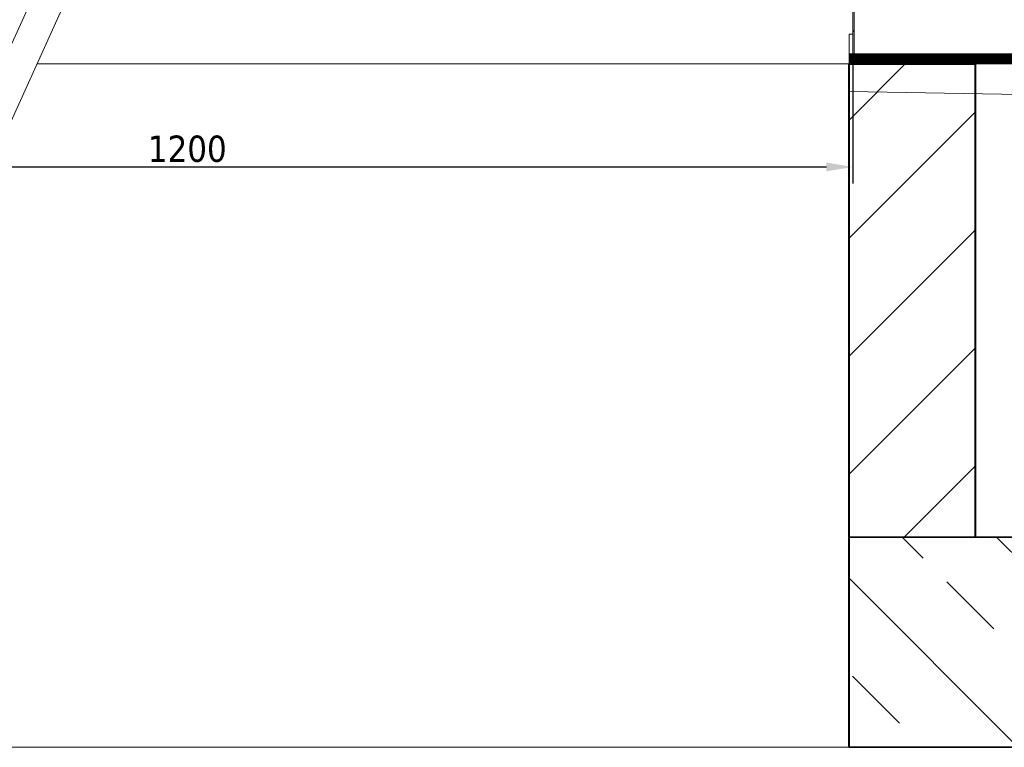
# Model space of a CAD drawing. Header units: millimetres. Extents: x 23192 to 177760, y -399809 to -79279.
# Tile 46 of 70: x 61752 to 61846, y -208014 to -207945. Entities that reach past the tile are written whole.
import ezdxf

# ---------------------------------------------------------------- set-up
doc = ezdxf.new("R2010")
doc.units = ezdxf.units.MM
doc.layers.get('0').update_dxf_attribs({"lineweight": 0})
for name, color, linetype, lineweight in [('!! 0_ Istn-widok', 1, 'Continuous', 15), ('!! 1_ PROJ WARSTWY', 252, 'Continuous', 9), ('!! 1_hatch projektowane ściany', 4, 'Continuous', 5), ('!! 1_PROJ Sciany', 2, 'Continuous', 40), ('!! 1_PROJ widok', 5, 'Continuous', 9), ('!! 1_PROJ ŻELBET', 1, 'Continuous', 35), ('Dimension (ISO)', 7, 'Continuous', 25), ('Hatch (ISO)', 7, 'Continuous', 18), ('Visible (ISO)', 7, 'Continuous', 50)]:
    doc.layers.add(name, color=color, linetype=linetype, lineweight=lineweight)
doc.styles.add('Note Text (ISO)', font='tahoma.ttf')
doc.dimstyles.new('Default (ISO)', dxfattribs={"dimscale": 5, "dimtxt": 5, "dimasz": 5, "dimexe": 3.175, "dimexo": 0, "dimgap": 0.762, "dimtad": 1, "dimdec": 0, "dimrnd": 1e-08, "dimzin": 0, "dimtxsty": 'Note Text (ISO)', "dimcen": 0.09, "dimdle": 10, "dimclrd": 256, "dimclre": 256, "dimclrt": 256, "dimazin": 0, "dimtfac": 0.70104, "dimtmove": 0, "dimatfit": 3, "dimfxl": 1, "dimtolj": 1, "dimtzin": 0, "dimlwd": -1, "dimlwe": -1, "dimarcsym": 0})

# ---------------------------------------------------------------- blocks, each defined once
blk = doc.blocks.new('*D4117')
at = {"layer": 'DEFPOINTS', "color": 0, "transparency": 16777216}
for p in [(-1203.5, 3.5), (-3.5, 3.5), (-3.5, -97.94)]:
    blk.add_point(p, dxfattribs=at)
at = {"layer": 'Dimension (ISO)', "transparency": 16777216}
for p, q in [((-1203.5, 3.5), (-1203.5, -113.81)), ((-3.5, 3.5), (-3.5, -113.81)), ((-1178.5, -97.94), (-28.5, -97.94))]:
    blk.add_line(p, q, dxfattribs=at)
for points in [[(-1178.5, -93.77), (-1178.5, -102.1), (-1203.5, -97.94)], [(-28.5, -93.77), (-28.5, -102.1), (-3.5, -97.94)]]:
    blk.add_solid(points, dxfattribs=at)
at = {"layer": 'Dimension (ISO)', "lineweight": 9, "transparency": 16777216, "insert": (-674.36, -68.09), "char_height": 25, "attachment_point": 1, "style": 'Note Text (ISO)'}
blk.add_mtext('\\A1;1200', dxfattribs=at)
blk = doc.blocks.new('A$C3bf03bbc')
at = {"layer": 'Hatch (ISO)', "lineweight": 9}
h = blk.add_hatch(dxfattribs=at)
h.set_pattern_fill('ANSI31', color=256, scale=127, style=0)
h.set_pattern_definition([(45, (-10843.571, -2108.028), (-11.22532, 11.22532), [])])
edge = h.paths.add_edge_path()
edge.add_line((56.5, 478.5), (56.5, 496.5))
edge.add_ellipse((53, 496.5), major_axis=(3.5, 0), ratio=1, start_angle=0, end_angle=90)
edge.add_line((53, 500), (41.5, 500))
edge.add_line((41.5, 500), (21.5, 500))
edge.add_line((21.5, 500), (0, 500))
edge.add_ellipse((0, 496.5), major_axis=(0, 3.5), ratio=1, start_angle=0, end_angle=90)
edge.add_line((-3.5, 496.5), (-3.5, 3.5))
edge.add_ellipse((0, 3.5), major_axis=(-3.5, 0), ratio=1, start_angle=0, end_angle=90)
edge.add_line((0, 0), (56.5, 0))
edge.add_line((56.5, 0), (56.5, 1.5))
edge.add_line((56.5, 1.5), (0, 1.5))
edge.add_ellipse((0, 3.5), major_axis=(0, -2), ratio=1, start_angle=270, end_angle=360, ccw=False)
edge.add_line((-2, 3.5), (-2, 496.5))
edge.add_ellipse((0, 496.5), major_axis=(-2, 0), ratio=1, start_angle=270, end_angle=360, ccw=False)
edge.add_line((0, 498.5), (53, 498.5))
edge.add_ellipse((53, 496.5), major_axis=(0, 2), ratio=1, start_angle=270, end_angle=360, ccw=False)
edge.add_line((55, 496.5), (55, 478.5))
edge.add_line((55, 478.5), (56.5, 478.5))
at = {"layer": 'Visible (ISO)', "lineweight": 9}
for p, q in [((-3.5, 496.5), (-3.5, 3.5)), ((-2, 3.5), (-2, 496.5)), ((-969.06, -343.93), (-733.32, 175.03)), ((-706, 162.62), (-941.75, -356.34)), ((-3.5, 28.5), (-7, 28.5)), ((-7, 3.5), (-7, 28.5)), ((-779.88, 0), (-7, 0)), ((-7, 0), (-7, 3.5)), ((56.5, 1.5), (0, 1.5)), ((0, 0), (56.5, 0)), ((56.5, 0), (56.5, 1.5))]:
    blk.add_line(p, q, dxfattribs=at)
for radius in [3.5, 2]:
    blk.add_arc((0, 3.5), radius, 180, 270, dxfattribs=at)
at = {"layer": 'Dimension (ISO)', "lineweight": 9}
dim = blk.add_linear_dim(base=(-3.5, -97.94), p1=(-1203.5, 3.5), p2=(-3.5, 3.5), angle=180, dimstyle='Default (ISO)', override={"dimdec": 0, "dimlfac": 1, "dimtp": 0, "dimtm": 0, "dimtdec": 2, "dimtofl": 0, "dimatfit": 1}, dxfattribs=at)
dim.commit()
dim.dimension.update_dxf_attribs({"geometry": '*D4117', "text_midpoint": (-639.42, -97.94), "dimtype": 128})

msp = doc.modelspace()

# ---------------------------------------------------------------- hatches: boundary and pattern name
at = {"layer": '!! 1_hatch projektowane ściany'}
h = msp.add_hatch(dxfattribs=at)
h.set_pattern_fill('ANSI31', color=256, scale=2.5)
h.set_pattern_definition([(45, (131.3, 0), (-5.61266008, 5.61266008), [])])
h.paths.add_polyline_path([(61831.36965, -207994.21604), (61843.36965, -207994.21604), (61843.36965, -207949.21604), (61831.36965, -207949.21604)])
h = msp.add_hatch(dxfattribs=at)
h.set_pattern_fill('ANSI33', color=256, scale=2, angle=90)
h.set_pattern_definition([(135, (-850.502, 666.761), (-8.9802561, -8.9802561), []), (135, (-850.502, 675.741), (-8.9802561, -8.9802561), [6.35, -3.175])])
h.paths.add_polyline_path([(61831.36965, -207994.21604), (61831.36965, -208014.21604), (62250.06965, -208014.21604), (62250.06965, -207994.21604)])

# ---------------------------------------------------------------- linework, layer by layer
at = {"layer": '!! 0_ Istn-widok', "lineweight": 35, "const_width": 1}
msp.add_lwpolyline([(61831.36965, -207948.71604), (61851.65048, -207948.71604), (61851.65048, -207954.3048)], dxfattribs=at)
at = {"layer": '!! 1_ PROJ WARSTWY'}
for points in [[(62325.06965, -207960.4615), (61831.36965, -207951.84393)], [(62250.06965, -207994.21604), (61831.36965, -207994.21604)]]:
    msp.add_lwpolyline(points, dxfattribs=at)
at = {"layer": '!! 1_PROJ Sciany'}
msp.add_lwpolyline([(61831.36965, -208014.21604), (61831.36965, -207949.21604), (61843.36965, -207949.21604), (61843.36965, -207994.21604)], dxfattribs=at)
at = {"layer": '!! 1_PROJ widok'}
msp.add_lwpolyline([(61712.06965, -208014.21604), (61831.36965, -208014.21604)], dxfattribs=at)
at = {"layer": '!! 1_PROJ ŻELBET'}
for points in [[(62250.06965, -207994.21604), (61831.36965, -207994.21604)], [(62250.06965, -208014.21604), (61831.36965, -208014.21604)]]:
    msp.add_lwpolyline(points, dxfattribs=at)
msp.add_lwpolyline([(61831.36965, -207994.21604), (61843.36965, -207994.21604), (61843.36965, -207949.21604), (61831.36965, -207949.21604)], close=True)
for points in [[(61831.36965, -207949.21604), (61851.15048, -207949.21604), (61851.15048, -207954.3048)], [(61843.36965, -207949.21604), (61851.15048, -207949.21604)]]:
    msp.add_lwpolyline(points)

# ---------------------------------------------------------------- block references
at = {"xscale": 0.1, "yscale": 0.1, "zscale": 0.1}
msp.add_blockref('A$C3bf03bbc', (61832.06965, -207949.21604), dxfattribs=at)

doc.saveas('drawing.dxf')
